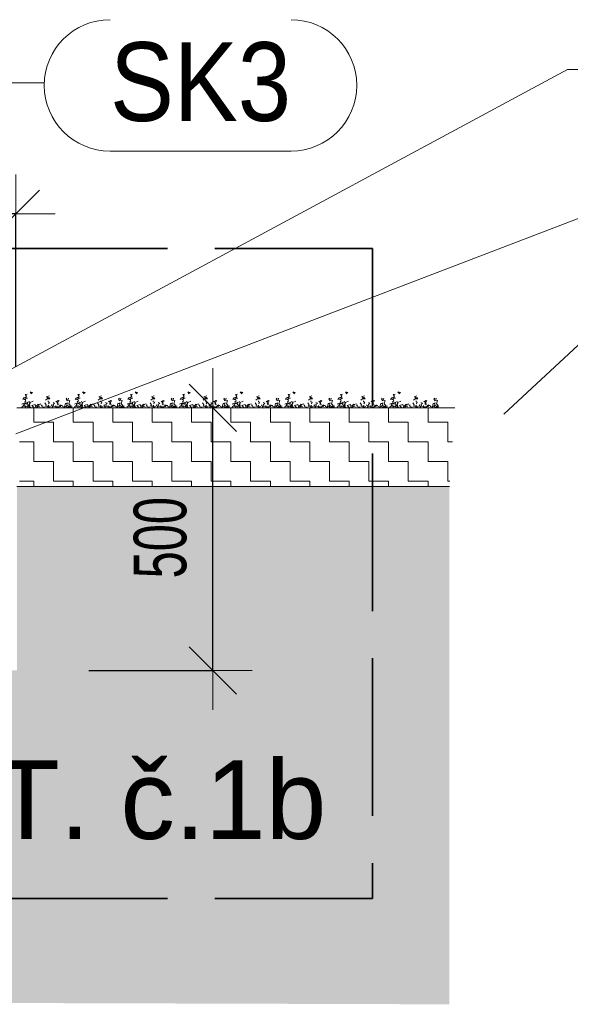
# Model space of a CAD drawing. Header units: millimetres. Extents: x 29003 to 60673, y -60985 to 17010.
# Tile 120 of 128: x 43923 to 44971, y 9017 to 10891. Entities that reach past the tile are written whole.
import ezdxf

# ---------------------------------------------------------------- set-up
doc = ezdxf.new("R2010")
doc.units = ezdxf.units.MM
doc.header["$PDMODE"] = 65
doc.linetypes.add('Carkovana 2x_1', pattern=[390, 300, -90])
for name, color, linetype, lineweight in [('XR$1$ŘEZY_1', 7, 'Continuous', 25), ('XR$2$ŘEZY - KOTY_ TEXTY_1', 7, 'Continuous', 25), ('XR$3$ŘEZY - FILING_1', 7, 'Continuous', 25)]:
    doc.layers.add(name, color=color, linetype=linetype, lineweight=lineweight)
doc.styles.add('ARIAL', font='ARIAL.TTF')
doc.styles.add('ARIALNARROW', font='ARIALN.TTF')
doc.dimstyles.new('DIMSTYLE_4', dxfattribs={"dimtxt": 100, "dimasz": 150, "dimexe": 0, "dimexo": 0, "dimgap": 50, "dimtad": 2, "dimdec": 0, "dimrnd": 5, "dimzin": 12, "dimdsep": 46, "dimtxsty": 'ARIALNARROW', "dimblk1": 'ALL_ML_STRICH', "dimblk2": 'ALL_ML_STRICH', "dimsah": 1, "dimcen": 0, "dimclrd": 6, "dimclre": 6, "dimclrt": 6, "dimadec": 0, "dimazin": 0, "dimtfac": 1, "dimtdec": 0, "dimtix": 1, "dimtmove": 2, "dimatfit": 3, "dimfxl": 0, "dimtzin": 0, "dimlwd": 0, "dimlwe": 13, "dimarcsym": 0})

# ---------------------------------------------------------------- blocks, each defined once
blk = doc.blocks.new('VZOROVÁ ČÁRA_79')
at = {"layer": 'XR$1$ŘEZY_1', "color": 7, "linetype": 'Continuous', "lineweight": 13}
for p, q in [((43935.7, 10160), (43932.7, 10162.5)), ((43996.5, 10164.3), (43998, 10166.3)), ((44035.7, 10160), (44032.7, 10162.5)), ((44096.5, 10164.3), (44098, 10166.3)), ((44135.7, 10160), (44132.7, 10162.5)), ((44196.5, 10164.3), (44198, 10166.3)), ((44235.7, 10160), (44232.7, 10162.5)), ((44296.5, 10164.3), (44298, 10166.3)), ((44335.7, 10160), (44332.7, 10162.5)), ((44396.5, 10164.3), (44398, 10166.3)), ((44435.7, 10160), (44432.7, 10162.5)), ((44496.5, 10164.3), (44498, 10166.3)), ((44535.7, 10160), (44532.7, 10162.5)), ((44596.5, 10164.3), (44598, 10166.3)), ((44635.7, 10160), (44632.7, 10162.5)), ((44696.5, 10164.3), (44698, 10166.3)), ((43961.6, 10154.5), (43954.6, 10156)), ((43970.1, 10154.3), (43964.9, 10152.5)), ((43985, 10154.5), (43987, 10152)), ((44009.5, 10153), (44005.3, 10155.2)), ((44013, 10155.7), (44006.5, 10153.5)), ((44019.8, 10155.5), (44022.7, 10155.5)), ((44061.6, 10154.5), (44054.6, 10156)), ((44070.1, 10154.3), (44064.9, 10152.5)), ((44085, 10154.5), (44087, 10152)), ((44109.5, 10153), (44105.3, 10155.2)), ((44113, 10155.7), (44106.5, 10153.5)), ((44119.8, 10155.5), (44122.7, 10155.5)), ((44161.6, 10154.5), (44154.6, 10156)), ((44170.1, 10154.3), (44164.9, 10152.5)), ((44185, 10154.5), (44187, 10152)), ((44209.5, 10153), (44205.3, 10155.2)), ((44213, 10155.7), (44206.5, 10153.5)), ((44219.8, 10155.5), (44222.7, 10155.5)), ((44261.6, 10154.5), (44254.6, 10156)), ((44270.1, 10154.3), (44264.9, 10152.5)), ((44285, 10154.5), (44287, 10152)), ((44309.5, 10153), (44305.3, 10155.2)), ((44313, 10155.7), (44306.5, 10153.5)), ((44319.8, 10155.5), (44322.7, 10155.5)), ((44361.6, 10154.5), (44354.6, 10156)), ((44370.1, 10154.3), (44364.9, 10152.5)), ((44385, 10154.5), (44387, 10152)), ((44409.5, 10153), (44405.3, 10155.2)), ((44413, 10155.7), (44406.5, 10153.5)), ((44419.8, 10155.5), (44422.7, 10155.5)), ((44461.6, 10154.5), (44454.6, 10156)), ((44470.1, 10154.3), (44464.9, 10152.5)), ((44485, 10154.5), (44487, 10152)), ((44509.5, 10153), (44505.3, 10155.2)), ((44513, 10155.7), (44506.5, 10153.5)), ((44519.8, 10155.5), (44522.7, 10155.5)), ((44561.6, 10154.5), (44554.6, 10156)), ((44570.1, 10154.3), (44564.9, 10152.5)), ((44585, 10154.5), (44587, 10152)), ((44609.5, 10153), (44605.3, 10155.2)), ((44613, 10155.7), (44606.5, 10153.5)), ((44619.8, 10155.5), (44622.7, 10155.5)), ((44661.6, 10154.5), (44654.6, 10156)), ((44670.1, 10154.3), (44664.9, 10152.5)), ((44685, 10154.5), (44687, 10152)), ((44709.5, 10153), (44705.3, 10155.2)), ((44713, 10155.7), (44706.5, 10153.5)), ((44719.8, 10155.5), (44720, 10155.5))]:
    blk.add_line(p, q, dxfattribs=at)
for points in [[(43934.7, 10173), (43936.2, 10174.7), (43933.7, 10178), (43937.4, 10178.2)], [(43944.9, 10180.5), (43942.7, 10182.5), (43944.2, 10183), (43944.2, 10181.7), (43947.4, 10181.5), (43944.4, 10179)], [(44034.7, 10173), (44036.2, 10174.7), (44033.7, 10178), (44037.4, 10178.2)], [(44044.9, 10180.5), (44042.7, 10182.5), (44044.2, 10183), (44044.2, 10181.7), (44047.4, 10181.5), (44044.4, 10179)], [(44134.7, 10173), (44136.2, 10174.7), (44133.7, 10178), (44137.4, 10178.2)], [(44144.9, 10180.5), (44142.7, 10182.5), (44144.2, 10183), (44144.2, 10181.7), (44147.4, 10181.5), (44144.4, 10179)], [(44234.7, 10173), (44236.2, 10174.7), (44233.7, 10178), (44237.4, 10178.2)], [(44244.9, 10180.5), (44242.7, 10182.5), (44244.2, 10183), (44244.2, 10181.7), (44247.4, 10181.5), (44244.4, 10179)], [(44334.7, 10173), (44336.2, 10174.7), (44333.7, 10178), (44337.4, 10178.2)], [(44344.9, 10180.5), (44342.7, 10182.5), (44344.2, 10183), (44344.2, 10181.7), (44347.4, 10181.5), (44344.4, 10179)], [(44434.7, 10173), (44436.2, 10174.7), (44433.7, 10178), (44437.4, 10178.2)], [(44444.9, 10180.5), (44442.7, 10182.5), (44444.2, 10183), (44444.2, 10181.7), (44447.4, 10181.5), (44444.4, 10179)], [(44534.7, 10173), (44536.2, 10174.7), (44533.7, 10178), (44537.4, 10178.2)], [(44544.9, 10180.5), (44542.7, 10182.5), (44544.2, 10183), (44544.2, 10181.7), (44547.4, 10181.5), (44544.4, 10179)], [(44634.7, 10173), (44636.2, 10174.7), (44633.7, 10178), (44637.4, 10178.2)], [(44644.9, 10180.5), (44642.7, 10182.5), (44644.2, 10183), (44644.2, 10181.7), (44647.4, 10181.5), (44644.4, 10179)], [(43923.4, 10152.2), (43928.4, 10152.5), (43927.4, 10154.5), (43929.2, 10155.7), (43932.7, 10157.2), (43930.9, 10159.7), (43930.2, 10155.7), (43931.9, 10155), (43934.9, 10156.2), (43933.9, 10153), (43936.9, 10151.5)], [(43927.4, 10159.2), (43931.7, 10161), (43934.4, 10159.7), (43938.4, 10163), (43937.2, 10158), (43942.9, 10157.2)], [(43928.7, 10168.5), (43930.9, 10171.5), (43932.4, 10170.7), (43934.9, 10172), (43932.2, 10172.2)], [(43932.7, 10163.5), (43934.7, 10165.5), (43933.4, 10168.5), (43931.4, 10168), (43933.9, 10167.7), (43934.9, 10170.7), (43938.2, 10170.5)], [(43941.2, 10164.7), (43939.9, 10163.5), (43942.7, 10162.7), (43948.4, 10165.2)], [(43942.4, 10156.5), (43940.4, 10158.2), (43942.7, 10161), (43941.2, 10163.7)], [(43949.7, 10153.2), (43945.9, 10156.7), (43952.2, 10159), (43953.9, 10152.7)], [(43957.9, 10154.3), (43955.9, 10156), (43958.6, 10158.5), (43963.4, 10160.3)], [(43957.1, 10159.3), (43960.1, 10157.3), (43958.1, 10156.8)], [(43977.7, 10152.5), (43976.2, 10155.3), (43972.1, 10155.3), (43973.7, 10158), (43971.1, 10161.8)], [(43979, 10175.3), (43973.7, 10173.3), (43976.2, 10172.3), (43978.7, 10170.3), (43976.5, 10169.8), (43980.5, 10169.3), (43978.7, 10172.3), (43972.4, 10167.3)], [(43978, 10159.8), (43979.5, 10163.3), (43977.3, 10163.8), (43977.3, 10165.8)], [(43995.5, 10155.5), (43991.5, 10154.8), (43987.5, 10155.3), (43986.7, 10159), (43989.5, 10161.3), (43986.5, 10162.3)], [(44000.5, 10154), (44001.2, 10156), (43998.5, 10157.5), (43994.2, 10159.3), (43996.2, 10161.3), (43992, 10164.8)], [(43996.2, 10166.5), (43994.5, 10164.5), (43995.5, 10161.5)], [(43997.7, 10166), (43995.2, 10165.5), (43996, 10166.5)], [(44014.5, 10162.2), (44010, 10160.7), (44008.5, 10154)], [(44013.8, 10165.6), (44011.3, 10168.6), (44013, 10170.8)], [(44019.8, 10155.5), (44017.3, 10153.5), (44015.3, 10155.7), (44012.8, 10157.7), (44013.3, 10160.2), (44011.5, 10160.7)], [(44018, 10166.2), (44014.8, 10167.2), (44015.8, 10170.7)], [(44022.3, 10153), (44017.5, 10154.7), (44019.5, 10157), (44016.3, 10159.7), (44018.3, 10166.2)], [(44023.4, 10152.2), (44028.4, 10152.5), (44027.4, 10154.5), (44029.2, 10155.7), (44032.7, 10157.2), (44030.9, 10159.7), (44030.2, 10155.7), (44031.9, 10155), (44034.9, 10156.2), (44033.9, 10153), (44036.9, 10151.5)], [(44027.4, 10159.2), (44031.7, 10161), (44034.4, 10159.7), (44038.4, 10163), (44037.2, 10158), (44042.9, 10157.2)], [(44028.7, 10168.5), (44030.9, 10171.5), (44032.4, 10170.7), (44034.9, 10172), (44032.2, 10172.2)], [(44032.7, 10163.5), (44034.7, 10165.5), (44033.4, 10168.5), (44031.4, 10168), (44033.9, 10167.7), (44034.9, 10170.7), (44038.2, 10170.5)], [(44041.2, 10164.7), (44039.9, 10163.5), (44042.7, 10162.7), (44048.4, 10165.2)], [(44042.4, 10156.5), (44040.4, 10158.2), (44042.7, 10161), (44041.2, 10163.7)], [(44049.7, 10153.2), (44045.9, 10156.7), (44052.2, 10159), (44053.9, 10152.7)], [(44057.9, 10154.3), (44055.9, 10156), (44058.6, 10158.5), (44063.4, 10160.3)], [(44057.1, 10159.3), (44060.1, 10157.3), (44058.1, 10156.8)], [(44077.7, 10152.5), (44076.2, 10155.3), (44072.1, 10155.3), (44073.7, 10158), (44071.1, 10161.8)], [(44079, 10175.3), (44073.7, 10173.3), (44076.2, 10172.3), (44078.7, 10170.3), (44076.5, 10169.8), (44080.5, 10169.3), (44078.7, 10172.3), (44072.4, 10167.3)], [(44078, 10159.8), (44079.5, 10163.3), (44077.3, 10163.8), (44077.3, 10165.8)], [(44095.5, 10155.5), (44091.5, 10154.8), (44087.5, 10155.3), (44086.7, 10159), (44089.5, 10161.3), (44086.5, 10162.3)], [(44100.5, 10154), (44101.2, 10156), (44098.5, 10157.5), (44094.2, 10159.3), (44096.2, 10161.3), (44092, 10164.8)], [(44096.2, 10166.5), (44094.5, 10164.5), (44095.5, 10161.5)], [(44097.7, 10166), (44095.2, 10165.5), (44096, 10166.5)], [(44114.5, 10162.2), (44110, 10160.7), (44108.5, 10154)], [(44113.8, 10165.6), (44111.3, 10168.6), (44113, 10170.8)], [(44119.8, 10155.5), (44117.3, 10153.5), (44115.3, 10155.7), (44112.8, 10157.7), (44113.3, 10160.2), (44111.5, 10160.7)], [(44118, 10166.2), (44114.8, 10167.2), (44115.8, 10170.7)], [(44122.3, 10153), (44117.5, 10154.7), (44119.5, 10157), (44116.3, 10159.7), (44118.3, 10166.2)], [(44123.4, 10152.2), (44128.4, 10152.5), (44127.4, 10154.5), (44129.2, 10155.7), (44132.7, 10157.2), (44130.9, 10159.7), (44130.2, 10155.7), (44131.9, 10155), (44134.9, 10156.2), (44133.9, 10153), (44136.9, 10151.5)], [(44127.4, 10159.2), (44131.7, 10161), (44134.4, 10159.7), (44138.4, 10163), (44137.2, 10158), (44142.9, 10157.2)], [(44128.7, 10168.5), (44130.9, 10171.5), (44132.4, 10170.7), (44134.9, 10172), (44132.2, 10172.2)], [(44132.7, 10163.5), (44134.7, 10165.5), (44133.4, 10168.5), (44131.4, 10168), (44133.9, 10167.7), (44134.9, 10170.7), (44138.2, 10170.5)], [(44141.2, 10164.7), (44139.9, 10163.5), (44142.7, 10162.7), (44148.4, 10165.2)], [(44142.4, 10156.5), (44140.4, 10158.2), (44142.7, 10161), (44141.2, 10163.7)], [(44149.7, 10153.2), (44145.9, 10156.7), (44152.2, 10159), (44153.9, 10152.7)], [(44157.9, 10154.3), (44155.9, 10156), (44158.6, 10158.5), (44163.4, 10160.3)], [(44157.1, 10159.3), (44160.1, 10157.3), (44158.1, 10156.8)], [(44177.7, 10152.5), (44176.2, 10155.3), (44172.1, 10155.3), (44173.7, 10158), (44171.1, 10161.8)], [(44179, 10175.3), (44173.7, 10173.3), (44176.2, 10172.3), (44178.7, 10170.3), (44176.5, 10169.8), (44180.5, 10169.3), (44178.7, 10172.3), (44172.4, 10167.3)], [(44178, 10159.8), (44179.5, 10163.3), (44177.3, 10163.8), (44177.3, 10165.8)], [(44195.5, 10155.5), (44191.5, 10154.8), (44187.5, 10155.3), (44186.7, 10159), (44189.5, 10161.3), (44186.5, 10162.3)], [(44200.5, 10154), (44201.2, 10156), (44198.5, 10157.5), (44194.2, 10159.3), (44196.2, 10161.3), (44192, 10164.8)], [(44196.2, 10166.5), (44194.5, 10164.5), (44195.5, 10161.5)], [(44197.7, 10166), (44195.2, 10165.5), (44196, 10166.5)], [(44214.5, 10162.2), (44210, 10160.7), (44208.5, 10154)], [(44213.8, 10165.6), (44211.3, 10168.6), (44213, 10170.8)], [(44219.8, 10155.5), (44217.3, 10153.5), (44215.3, 10155.7), (44212.8, 10157.7), (44213.3, 10160.2), (44211.5, 10160.7)], [(44218, 10166.2), (44214.8, 10167.2), (44215.8, 10170.7)], [(44222.3, 10153), (44217.5, 10154.7), (44219.5, 10157), (44216.3, 10159.7), (44218.3, 10166.2)], [(44223.4, 10152.2), (44228.4, 10152.5), (44227.4, 10154.5), (44229.2, 10155.7), (44232.7, 10157.2), (44230.9, 10159.7), (44230.2, 10155.7), (44231.9, 10155), (44234.9, 10156.2), (44233.9, 10153), (44236.9, 10151.5)], [(44227.4, 10159.2), (44231.7, 10161), (44234.4, 10159.7), (44238.4, 10163), (44237.2, 10158), (44242.9, 10157.2)], [(44228.7, 10168.5), (44230.9, 10171.5), (44232.4, 10170.7), (44234.9, 10172), (44232.2, 10172.2)], [(44232.7, 10163.5), (44234.7, 10165.5), (44233.4, 10168.5), (44231.4, 10168), (44233.9, 10167.7), (44234.9, 10170.7), (44238.2, 10170.5)], [(44241.2, 10164.7), (44239.9, 10163.5), (44242.7, 10162.7), (44248.4, 10165.2)], [(44242.4, 10156.5), (44240.4, 10158.2), (44242.7, 10161), (44241.2, 10163.7)], [(44249.7, 10153.2), (44245.9, 10156.7), (44252.2, 10159), (44253.9, 10152.7)], [(44257.9, 10154.3), (44255.9, 10156), (44258.6, 10158.5), (44263.4, 10160.3)], [(44257.1, 10159.3), (44260.1, 10157.3), (44258.1, 10156.8)], [(44277.7, 10152.5), (44276.2, 10155.3), (44272.1, 10155.3), (44273.7, 10158), (44271.1, 10161.8)], [(44279, 10175.3), (44273.7, 10173.3), (44276.2, 10172.3), (44278.7, 10170.3), (44276.5, 10169.8), (44280.5, 10169.3), (44278.7, 10172.3), (44272.4, 10167.3)], [(44278, 10159.8), (44279.5, 10163.3), (44277.3, 10163.8), (44277.3, 10165.8)], [(44295.5, 10155.5), (44291.5, 10154.8), (44287.5, 10155.3), (44286.7, 10159), (44289.5, 10161.3), (44286.5, 10162.3)], [(44300.5, 10154), (44301.2, 10156), (44298.5, 10157.5), (44294.2, 10159.3), (44296.2, 10161.3), (44292, 10164.8)], [(44296.2, 10166.5), (44294.5, 10164.5), (44295.5, 10161.5)], [(44297.7, 10166), (44295.2, 10165.5), (44296, 10166.5)], [(44314.5, 10162.2), (44310, 10160.7), (44308.5, 10154)], [(44313.8, 10165.6), (44311.3, 10168.6), (44313, 10170.8)], [(44319.8, 10155.5), (44317.3, 10153.5), (44315.3, 10155.7), (44312.8, 10157.7), (44313.3, 10160.2), (44311.5, 10160.7)], [(44318, 10166.2), (44314.8, 10167.2), (44315.8, 10170.7)], [(44322.3, 10153), (44317.5, 10154.7), (44319.5, 10157), (44316.3, 10159.7), (44318.3, 10166.2)], [(44323.4, 10152.2), (44328.4, 10152.5), (44327.4, 10154.5), (44329.2, 10155.7), (44332.7, 10157.2), (44330.9, 10159.7), (44330.2, 10155.7), (44331.9, 10155), (44334.9, 10156.2), (44333.9, 10153), (44336.9, 10151.5)], [(44327.4, 10159.2), (44331.7, 10161), (44334.4, 10159.7), (44338.4, 10163), (44337.2, 10158), (44342.9, 10157.2)], [(44328.7, 10168.5), (44330.9, 10171.5), (44332.4, 10170.7), (44334.9, 10172), (44332.2, 10172.2)], [(44332.7, 10163.5), (44334.7, 10165.5), (44333.4, 10168.5), (44331.4, 10168), (44333.9, 10167.7), (44334.9, 10170.7), (44338.2, 10170.5)], [(44341.2, 10164.7), (44339.9, 10163.5), (44342.7, 10162.7), (44348.4, 10165.2)], [(44342.4, 10156.5), (44340.4, 10158.2), (44342.7, 10161), (44341.2, 10163.7)], [(44349.7, 10153.2), (44345.9, 10156.7), (44352.2, 10159), (44353.9, 10152.7)], [(44357.9, 10154.3), (44355.9, 10156), (44358.6, 10158.5), (44363.4, 10160.3)], [(44357.1, 10159.3), (44360.1, 10157.3), (44358.1, 10156.8)], [(44377.7, 10152.5), (44376.2, 10155.3), (44372.1, 10155.3), (44373.7, 10158), (44371.1, 10161.8)], [(44379, 10175.3), (44373.7, 10173.3), (44376.2, 10172.3), (44378.7, 10170.3), (44376.5, 10169.8), (44380.5, 10169.3), (44378.7, 10172.3), (44372.4, 10167.3)], [(44378, 10159.8), (44379.5, 10163.3), (44377.3, 10163.8), (44377.3, 10165.8)], [(44395.5, 10155.5), (44391.5, 10154.8), (44387.5, 10155.3), (44386.7, 10159), (44389.5, 10161.3), (44386.5, 10162.3)], [(44400.5, 10154), (44401.2, 10156), (44398.5, 10157.5), (44394.2, 10159.3), (44396.2, 10161.3), (44392, 10164.8)], [(44396.2, 10166.5), (44394.5, 10164.5), (44395.5, 10161.5)], [(44397.7, 10166), (44395.2, 10165.5), (44396, 10166.5)], [(44414.5, 10162.2), (44410, 10160.7), (44408.5, 10154)], [(44413.8, 10165.6), (44411.3, 10168.6), (44413, 10170.8)], [(44419.8, 10155.5), (44417.3, 10153.5), (44415.3, 10155.7), (44412.8, 10157.7), (44413.3, 10160.2), (44411.5, 10160.7)], [(44418, 10166.2), (44414.8, 10167.2), (44415.8, 10170.7)], [(44422.3, 10153), (44417.5, 10154.7), (44419.5, 10157), (44416.3, 10159.7), (44418.3, 10166.2)], [(44423.4, 10152.2), (44428.4, 10152.5), (44427.4, 10154.5), (44429.2, 10155.7), (44432.7, 10157.2), (44430.9, 10159.7), (44430.2, 10155.7), (44431.9, 10155), (44434.9, 10156.2), (44433.9, 10153), (44436.9, 10151.5)], [(44427.4, 10159.2), (44431.7, 10161), (44434.4, 10159.7), (44438.4, 10163), (44437.2, 10158), (44442.9, 10157.2)], [(44428.7, 10168.5), (44430.9, 10171.5), (44432.4, 10170.7), (44434.9, 10172), (44432.2, 10172.2)], [(44432.7, 10163.5), (44434.7, 10165.5), (44433.4, 10168.5), (44431.4, 10168), (44433.9, 10167.7), (44434.9, 10170.7), (44438.2, 10170.5)], [(44441.2, 10164.7), (44439.9, 10163.5), (44442.7, 10162.7), (44448.4, 10165.2)], [(44442.4, 10156.5), (44440.4, 10158.2), (44442.7, 10161), (44441.2, 10163.7)], [(44449.7, 10153.2), (44445.9, 10156.7), (44452.2, 10159), (44453.9, 10152.7)], [(44457.9, 10154.3), (44455.9, 10156), (44458.6, 10158.5), (44463.4, 10160.3)], [(44457.1, 10159.3), (44460.1, 10157.3), (44458.1, 10156.8)], [(44477.7, 10152.5), (44476.2, 10155.3), (44472.1, 10155.3), (44473.7, 10158), (44471.1, 10161.8)], [(44479, 10175.3), (44473.7, 10173.3), (44476.2, 10172.3), (44478.7, 10170.3), (44476.5, 10169.8), (44480.5, 10169.3), (44478.7, 10172.3), (44472.4, 10167.3)], [(44478, 10159.8), (44479.5, 10163.3), (44477.3, 10163.8), (44477.3, 10165.8)], [(44495.5, 10155.5), (44491.5, 10154.8), (44487.5, 10155.3), (44486.7, 10159), (44489.5, 10161.3), (44486.5, 10162.3)], [(44500.5, 10154), (44501.2, 10156), (44498.5, 10157.5), (44494.2, 10159.3), (44496.2, 10161.3), (44492, 10164.8)], [(44496.2, 10166.5), (44494.5, 10164.5), (44495.5, 10161.5)], [(44497.7, 10166), (44495.2, 10165.5), (44496, 10166.5)], [(44514.5, 10162.2), (44510, 10160.7), (44508.5, 10154)], [(44513.8, 10165.6), (44511.3, 10168.6), (44513, 10170.8)], [(44519.8, 10155.5), (44517.3, 10153.5), (44515.3, 10155.7), (44512.8, 10157.7), (44513.3, 10160.2), (44511.5, 10160.7)], [(44518, 10166.2), (44514.8, 10167.2), (44515.8, 10170.7)], [(44522.3, 10153), (44517.5, 10154.7), (44519.5, 10157), (44516.3, 10159.7), (44518.3, 10166.2)], [(44523.4, 10152.2), (44528.4, 10152.5), (44527.4, 10154.5), (44529.2, 10155.7), (44532.7, 10157.2), (44530.9, 10159.7), (44530.2, 10155.7), (44531.9, 10155), (44534.9, 10156.2), (44533.9, 10153), (44536.9, 10151.5)], [(44527.4, 10159.2), (44531.7, 10161), (44534.4, 10159.7), (44538.4, 10163), (44537.2, 10158), (44542.9, 10157.2)], [(44528.7, 10168.5), (44530.9, 10171.5), (44532.4, 10170.7), (44534.9, 10172), (44532.2, 10172.2)], [(44532.7, 10163.5), (44534.7, 10165.5), (44533.4, 10168.5), (44531.4, 10168), (44533.9, 10167.7), (44534.9, 10170.7), (44538.2, 10170.5)], [(44541.2, 10164.7), (44539.9, 10163.5), (44542.7, 10162.7), (44548.4, 10165.2)], [(44542.4, 10156.5), (44540.4, 10158.2), (44542.7, 10161), (44541.2, 10163.7)], [(44549.7, 10153.2), (44545.9, 10156.7), (44552.2, 10159), (44553.9, 10152.7)], [(44557.9, 10154.3), (44555.9, 10156), (44558.6, 10158.5), (44563.4, 10160.3)], [(44557.1, 10159.3), (44560.1, 10157.3), (44558.1, 10156.8)], [(44577.7, 10152.5), (44576.2, 10155.3), (44572.1, 10155.3), (44573.7, 10158), (44571.1, 10161.8)], [(44579, 10175.3), (44573.7, 10173.3), (44576.2, 10172.3), (44578.7, 10170.3), (44576.5, 10169.8), (44580.5, 10169.3), (44578.7, 10172.3), (44572.4, 10167.3)], [(44578, 10159.8), (44579.5, 10163.3), (44577.3, 10163.8), (44577.3, 10165.8)], [(44595.5, 10155.5), (44591.5, 10154.8), (44587.5, 10155.3), (44586.7, 10159), (44589.5, 10161.3), (44586.5, 10162.3)], [(44600.5, 10154), (44601.2, 10156), (44598.5, 10157.5), (44594.2, 10159.3), (44596.2, 10161.3), (44592, 10164.8)], [(44596.2, 10166.5), (44594.5, 10164.5), (44595.5, 10161.5)], [(44597.7, 10166), (44595.2, 10165.5), (44596, 10166.5)], [(44614.5, 10162.2), (44610, 10160.7), (44608.5, 10154)], [(44613.8, 10165.6), (44611.3, 10168.6), (44613, 10170.8)], [(44619.8, 10155.5), (44617.3, 10153.5), (44615.3, 10155.7), (44612.8, 10157.7), (44613.3, 10160.2), (44611.5, 10160.7)], [(44618, 10166.2), (44614.8, 10167.2), (44615.8, 10170.7)], [(44622.3, 10153), (44617.5, 10154.7), (44619.5, 10157), (44616.3, 10159.7), (44618.3, 10166.2)], [(44623.4, 10152.2), (44628.4, 10152.5), (44627.4, 10154.5), (44629.2, 10155.7), (44632.7, 10157.2), (44630.9, 10159.7), (44630.2, 10155.7), (44631.9, 10155), (44634.9, 10156.2), (44633.9, 10153), (44636.9, 10151.5)], [(44627.4, 10159.2), (44631.7, 10161), (44634.4, 10159.7), (44638.4, 10163), (44637.2, 10158), (44642.9, 10157.2)], [(44628.7, 10168.5), (44630.9, 10171.5), (44632.4, 10170.7), (44634.9, 10172), (44632.2, 10172.2)], [(44632.7, 10163.5), (44634.7, 10165.5), (44633.4, 10168.5), (44631.4, 10168), (44633.9, 10167.7), (44634.9, 10170.7), (44638.2, 10170.5)], [(44641.2, 10164.7), (44639.9, 10163.5), (44642.7, 10162.7), (44648.4, 10165.2)], [(44642.4, 10156.5), (44640.4, 10158.2), (44642.7, 10161), (44641.2, 10163.7)], [(44649.7, 10153.2), (44645.9, 10156.7), (44652.2, 10159), (44653.9, 10152.7)], [(44657.9, 10154.3), (44655.9, 10156), (44658.6, 10158.5), (44663.4, 10160.3)], [(44657.1, 10159.3), (44660.1, 10157.3), (44658.1, 10156.8)], [(44677.7, 10152.5), (44676.2, 10155.3), (44672.1, 10155.3), (44673.7, 10158), (44671.1, 10161.8)], [(44679, 10175.3), (44673.7, 10173.3), (44676.2, 10172.3), (44678.7, 10170.3), (44676.5, 10169.8), (44680.5, 10169.3), (44678.7, 10172.3), (44672.4, 10167.3)], [(44678, 10159.8), (44679.5, 10163.3), (44677.3, 10163.8), (44677.3, 10165.8)], [(44695.5, 10155.5), (44691.5, 10154.8), (44687.5, 10155.3), (44686.7, 10159), (44689.5, 10161.3), (44686.5, 10162.3)], [(44700.5, 10154), (44701.2, 10156), (44698.5, 10157.5), (44694.2, 10159.3), (44696.2, 10161.3), (44692, 10164.8)], [(44696.2, 10166.5), (44694.5, 10164.5), (44695.5, 10161.5)], [(44697.7, 10166), (44695.2, 10165.5), (44696, 10166.5)], [(44714.5, 10162.2), (44710, 10160.7), (44708.5, 10154)], [(44713.8, 10165.6), (44711.3, 10168.6), (44713, 10170.8)], [(44719.8, 10155.5), (44717.3, 10153.5), (44715.3, 10155.7), (44712.8, 10157.7), (44713.3, 10160.2), (44711.5, 10160.7)], [(44718, 10166.2), (44714.8, 10167.2), (44715.8, 10170.7)], [(44720, 10153.8), (44717.5, 10154.7), (44719.5, 10157), (44716.3, 10159.7), (44718.3, 10166.2)], [(43935.9, 10155.2), (43937.7, 10154), (43939.9, 10157.2), (43944.4, 10152.5)], [(43940.2, 10152.5), (43940.4, 10154.2), (43942.9, 10154.5)], [(43953.6, 10152.2), (43956.6, 10153.7), (43954.9, 10157)], [(43970.1, 10152.8), (43964.6, 10155.8), (43965.9, 10157.5), (43963.4, 10158.3)], [(43981.9, 10154.8), (43980.4, 10154.3), (43976.4, 10154.3), (43978.2, 10157.3)], [(43991.3, 10155.3), (43985.3, 10155), (43983, 10158.3)], [(44001.7, 10158), (43996, 10153), (43991.5, 10153.8), (43991.5, 10156.8)], [(44005, 10154), (44004, 10156.8), (44001, 10157)], [(44017.5, 10153.7), (44012.8, 10153), (44012, 10156.7)], [(44035.9, 10155.2), (44037.7, 10154), (44039.9, 10157.2), (44044.4, 10152.5)], [(44040.2, 10152.5), (44040.4, 10154.2), (44042.9, 10154.5)], [(44053.6, 10152.2), (44056.6, 10153.7), (44054.9, 10157)], [(44070.1, 10152.8), (44064.6, 10155.8), (44065.9, 10157.5), (44063.4, 10158.3)], [(44081.9, 10154.8), (44080.4, 10154.3), (44076.4, 10154.3), (44078.2, 10157.3)], [(44091.3, 10155.3), (44085.3, 10155), (44083, 10158.3)], [(44101.7, 10158), (44096, 10153), (44091.5, 10153.8), (44091.5, 10156.8)], [(44105, 10154), (44104, 10156.8), (44101, 10157)], [(44117.5, 10153.7), (44112.8, 10153), (44112, 10156.7)], [(44135.9, 10155.2), (44137.7, 10154), (44139.9, 10157.2), (44144.4, 10152.5)], [(44140.2, 10152.5), (44140.4, 10154.2), (44142.9, 10154.5)], [(44153.6, 10152.2), (44156.6, 10153.7), (44154.9, 10157)], [(44170.1, 10152.8), (44164.6, 10155.8), (44165.9, 10157.5), (44163.4, 10158.3)], [(44181.9, 10154.8), (44180.4, 10154.3), (44176.4, 10154.3), (44178.2, 10157.3)], [(44191.3, 10155.3), (44185.3, 10155), (44183, 10158.3)], [(44201.7, 10158), (44196, 10153), (44191.5, 10153.8), (44191.5, 10156.8)], [(44205, 10154), (44204, 10156.8), (44201, 10157)], [(44217.5, 10153.7), (44212.8, 10153), (44212, 10156.7)], [(44235.9, 10155.2), (44237.7, 10154), (44239.9, 10157.2), (44244.4, 10152.5)], [(44240.2, 10152.5), (44240.4, 10154.2), (44242.9, 10154.5)], [(44253.6, 10152.2), (44256.6, 10153.7), (44254.9, 10157)], [(44270.1, 10152.8), (44264.6, 10155.8), (44265.9, 10157.5), (44263.4, 10158.3)], [(44281.9, 10154.8), (44280.4, 10154.3), (44276.4, 10154.3), (44278.2, 10157.3)], [(44291.3, 10155.3), (44285.3, 10155), (44283, 10158.3)], [(44301.7, 10158), (44296, 10153), (44291.5, 10153.8), (44291.5, 10156.8)], [(44305, 10154), (44304, 10156.8), (44301, 10157)], [(44317.5, 10153.7), (44312.8, 10153), (44312, 10156.7)], [(44335.9, 10155.2), (44337.7, 10154), (44339.9, 10157.2), (44344.4, 10152.5)], [(44340.2, 10152.5), (44340.4, 10154.2), (44342.9, 10154.5)], [(44353.6, 10152.2), (44356.6, 10153.7), (44354.9, 10157)], [(44370.1, 10152.8), (44364.6, 10155.8), (44365.9, 10157.5), (44363.4, 10158.3)], [(44381.9, 10154.8), (44380.4, 10154.3), (44376.4, 10154.3), (44378.2, 10157.3)], [(44391.3, 10155.3), (44385.3, 10155), (44383, 10158.3)], [(44401.7, 10158), (44396, 10153), (44391.5, 10153.8), (44391.5, 10156.8)], [(44405, 10154), (44404, 10156.8), (44401, 10157)], [(44417.5, 10153.7), (44412.8, 10153), (44412, 10156.7)], [(44435.9, 10155.2), (44437.7, 10154), (44439.9, 10157.2), (44444.4, 10152.5)], [(44440.2, 10152.5), (44440.4, 10154.2), (44442.9, 10154.5)], [(44453.6, 10152.2), (44456.6, 10153.7), (44454.9, 10157)], [(44470.1, 10152.8), (44464.6, 10155.8), (44465.9, 10157.5), (44463.4, 10158.3)], [(44481.9, 10154.8), (44480.4, 10154.3), (44476.4, 10154.3), (44478.2, 10157.3)], [(44491.3, 10155.3), (44485.3, 10155), (44483, 10158.3)], [(44501.7, 10158), (44496, 10153), (44491.5, 10153.8), (44491.5, 10156.8)], [(44505, 10154), (44504, 10156.8), (44501, 10157)], [(44517.5, 10153.7), (44512.8, 10153), (44512, 10156.7)], [(44535.9, 10155.2), (44537.7, 10154), (44539.9, 10157.2), (44544.4, 10152.5)], [(44540.2, 10152.5), (44540.4, 10154.2), (44542.9, 10154.5)], [(44553.6, 10152.2), (44556.6, 10153.7), (44554.9, 10157)], [(44570.1, 10152.8), (44564.6, 10155.8), (44565.9, 10157.5), (44563.4, 10158.3)], [(44581.9, 10154.8), (44580.4, 10154.3), (44576.4, 10154.3), (44578.2, 10157.3)], [(44591.3, 10155.3), (44585.3, 10155), (44583, 10158.3)], [(44601.7, 10158), (44596, 10153), (44591.5, 10153.8), (44591.5, 10156.8)], [(44605, 10154), (44604, 10156.8), (44601, 10157)], [(44617.5, 10153.7), (44612.8, 10153), (44612, 10156.7)], [(44635.9, 10155.2), (44637.7, 10154), (44639.9, 10157.2), (44644.4, 10152.5)], [(44640.2, 10152.5), (44640.4, 10154.2), (44642.9, 10154.5)], [(44653.6, 10152.2), (44656.6, 10153.7), (44654.9, 10157)], [(44670.1, 10152.8), (44664.6, 10155.8), (44665.9, 10157.5), (44663.4, 10158.3)], [(44681.9, 10154.8), (44680.4, 10154.3), (44676.4, 10154.3), (44678.2, 10157.3)], [(44691.3, 10155.3), (44685.3, 10155), (44683, 10158.3)], [(44701.7, 10158), (44696, 10153), (44691.5, 10153.8), (44691.5, 10156.8)], [(44705, 10154), (44704, 10156.8), (44701, 10157)], [(44717.5, 10153.7), (44712.8, 10153), (44712, 10156.7)]]:
    blk.add_lwpolyline(points, dxfattribs=at)
blk = doc.blocks.new('ALL_ML_STRICH')
at = {"color": 0, "linetype": 'ByBlock', "lineweight": -2}
for p, q in [((0, -0.5), (0, 0.5)), ((-0.3, -0.3), (0.3, 0.3)), ((-1, 0), (0.5, 0))]:
    blk.add_line(p, q, dxfattribs=at)
blk = doc.blocks.new('*D239')
at = {"layer": 'DEFPOINTS', "color": 6, "linetype": 'Continuous', "lineweight": 13}
for p in [(43915.7, 10521.8), (43515.7, 10172.9), (43915.7, 10102.7)]:
    blk.add_point(p, dxfattribs=at)
at = {"layer": 'XR$2$ŘEZY - KOTY_ TEXTY_1', "color": 6, "linetype": 'Continuous', "lineweight": -2}
for p, q in [((43515.7, 10521.8), (43515.7, 10521.8)), ((43915.7, 10521.8), (43515.7, 10521.8)), ((43915.7, 10230.4), (43915.7, 10521.8))]:
    blk.add_line(p, q, dxfattribs=at)
at = {"layer": 'XR$2$ŘEZY - KOTY_ TEXTY_1', "color": 6, "linetype": 'Continuous', "lineweight": 13, "xscale": 150, "yscale": 150, "zscale": 150}
for p, rotation in [((43515.7, 10521.8), 180), ((43915.7, 10521.8), 360)]:
    blk.add_blockref('ALL_ML_STRICH', p, dxfattribs=dict(at, rotation=rotation))
at = {"layer": 'XR$2$ŘEZY - KOTY_ TEXTY_1', "color": 6, "linetype": 'Continuous', "lineweight": 13, "insert": (43718.2, 10621.8), "char_height": 100, "width": 243.429, "attachment_point": 5, "style": 'ARIALNARROW'}
blk.add_mtext('\\W0.81;\\A1;{400}', dxfattribs=at)
blk = doc.blocks.new('*D286')
at = {"layer": 'DEFPOINTS', "color": 6, "linetype": 'Continuous', "lineweight": 13}
for p in [(43917.7, 10152.6), (43917.7, 9652.6), (44290.7, 9652.6)]:
    blk.add_point(p, dxfattribs=at)
at = {"layer": 'XR$2$ŘEZY - KOTY_ TEXTY_1', "color": 6, "linetype": 'Continuous', "lineweight": -2}
for p, q in [((44290.7, 10152.6), (44290.7, 10152.6)), ((44290.7, 9652.6), (44290.7, 10152.6)), ((44054.9, 9652.6), (44290.7, 9652.6))]:
    blk.add_line(p, q, dxfattribs=at)
at = {"layer": 'XR$2$ŘEZY - KOTY_ TEXTY_1', "color": 6, "linetype": 'Continuous', "lineweight": 13, "xscale": 150, "yscale": 150, "zscale": 150}
for p, rotation in [((44290.7, 10152.6), 90), ((44290.7, 9652.6), 270)]:
    blk.add_blockref('ALL_ML_STRICH', p, dxfattribs=dict(at, rotation=rotation))
at = {"layer": 'XR$2$ŘEZY - KOTY_ TEXTY_1', "color": 6, "linetype": 'Continuous', "lineweight": 13, "insert": (44190.7, 9905.2), "char_height": 100, "width": 243.429, "attachment_point": 5, "rotation": 90, "style": 'ARIALNARROW'}
blk.add_mtext('\\W0.81;\\A1;{500}', dxfattribs=at)

msp = doc.modelspace()

# ---------------------------------------------------------------- hatches: boundary and pattern name
at = {"layer": 'XR$3$ŘEZY - FILING_1', "linetype": 'Continuous', "lineweight": 13}
msp.add_hatch(color=9, dxfattribs=at).paths.add_polyline_path([(44740.6, 9016.9), (44740.6, 10002.6), (43917.7, 10002.6), (43917.7, 9652.6), (43335.9, 9652.6), (43335.9, 9182.6), (42731, 9182.6), (42731, 10401.2), (36412.8, 10401.2), (36641, 9021.1), (43331, 9021.1)], flags=0)
h = msp.add_hatch(dxfattribs=at)
h.set_pattern_fill('VZOR', color=250, scale=37.5, style=0, pattern_type=2)
h.set_pattern_definition([(0, (75, 75), (37.5, 37.5), [37.5, -37.5]), (90, (75, 75), (-37.5, 37.5), [37.5, -37.5])])
h.paths.add_polyline_path([(44740.6, 10002.6), (44751, 10152.6), (43922.7, 10152.6), (43922.7, 10012.6), (43917.7, 10002.6)], flags=0)

# ---------------------------------------------------------------- linework, layer by layer
at = {"layer": 'XR$1$ŘEZY_1', "color": 204, "linetype": 'Carkovana 2x_1', "lineweight": 35}
for p, q in [((44594.2, 10455.6), (42965.9, 10455.6)), ((44594.2, 10455.6), (44594.2, 9218.4)), ((44594.2, 9218.4), (42965.9, 9218.4))]:
    msp.add_line(p, q, dxfattribs=at)
at = {"layer": 'XR$1$ŘEZY_1', "color": 7, "linetype": 'Continuous', "lineweight": 13}
for p, q in [((43917.7, 10152.6), (44751, 10152.6)), ((43922.7, 10152.6), (44751, 10152.6)), ((43917.7, 10002.6), (44740.6, 10002.6))]:
    msp.add_line(p, q, dxfattribs=at)
at = {"layer": 'XR$2$ŘEZY - KOTY_ TEXTY_1', "color": 7, "linetype": 'Continuous', "lineweight": 13}
for p, q in [((43783.3, 10159.4), (44965.4, 10796.2)), ((44965.4, 10796.2), (46008, 10796.2)), ((43915.7, 10102.7), (45051.4, 10537.9))]:
    msp.add_line(p, q, dxfattribs=at)
at = {"layer": 'XR$2$ŘEZY - KOTY_ TEXTY_1', "color": 3, "linetype": 'Continuous', "lineweight": 13}
for p, q in [((43969.9, 10771.3), (43836.5, 10771.3)), ((44439.3, 10641.3), (44094.9, 10641.3)), ((45029.9, 10312.7), (44844.4, 10140.5))]:
    msp.add_line(p, q, dxfattribs=at)
for centre, start, end in [((44094.9, 10766.3), 90, 270), ((44439.3, 10766.3), 270, 90)]:
    msp.add_arc(centre, 125, start, end, dxfattribs=at)

# ---------------------------------------------------------------- block references
at = {"layer": 'XR$1$ŘEZY_1', "color": 7, "linetype": 'Continuous', "lineweight": 13}
msp.add_blockref('VZOROVÁ ČÁRA_79', (0, 0), dxfattribs=at)

# ---------------------------------------------------------------- texts
at = {"layer": 'XR$1$ŘEZY_1', "color": 204, "linetype": 'Continuous', "lineweight": 25, "insert": (43584.5, 9329.5), "char_height": 150, "width": 1006.531, "attachment_point": 7, "style": 'ARIAL'}
msp.add_mtext('\\W0.99;DET. č.1b', dxfattribs=at)
at = {"layer": 'XR$2$ŘEZY - KOTY_ TEXTY_1', "color": 3, "linetype": 'Continuous', "lineweight": 13, "insert": (44094.9, 10696.3), "char_height": 150, "width": 409.401, "attachment_point": 7, "style": 'ARIAL'}
msp.add_mtext('\\W0.87;SK3', dxfattribs=at)

# ---------------------------------------------------------------- dimensions: what is measured, and where the dimension line sits
at = {"layer": 'XR$2$ŘEZY - KOTY_ TEXTY_1', "color": 6, "linetype": 'Continuous', "lineweight": 13}
for base, p1, p2, angle, picture, middle in [((43515.7, 10521.8), (43915.7, 10230.4), (43515.7, 10521.8), 180, '*D239', (43718.2, 10621.8)), ((44290.7, 10152.6), (44054.9, 9652.6), (44290.7, 10152.6), 90, '*D286', (44190.7, 9905.2))]:
    dim = msp.add_linear_dim(base=base, p1=p1, p2=p2, angle=angle, dimstyle='DIMSTYLE_4', override={"dimpost": '<>', "dimclrd": 6, "dimclre": 6, "dimclrt": 6, "dimlwd": 0, "dimlwe": 13}, dxfattribs=at)
    dim.commit()
    dim.dimension.update_dxf_attribs({"geometry": picture, "text_midpoint": middle, "dimtype": 160})

doc.saveas('drawing.dxf')
